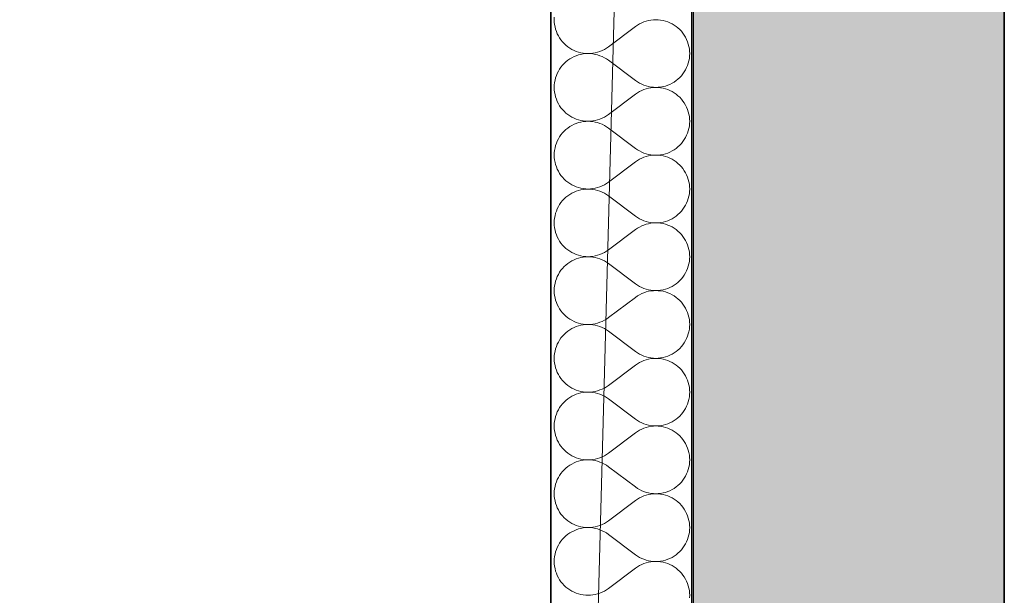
# Model space of a CAD drawing. Header units: millimetres. Extents: x 82175 to 237000, y 24756 to 471700.
# Tile 143 of 256: x 92022 to 93130, y 374521 to 375169. Entities that reach past the tile are written whole.
import ezdxf

# ---------------------------------------------------------------- set-up
doc = ezdxf.new("R2010")
doc.units = ezdxf.units.MM
for name, color, linetype in [('- A - ocieplenie', 8, 'Continuous'), ('Konstrukcja - Stropy', 8, 'Continuous'), ('Konstrukcja - Ściany zewnętrzne', 8, 'Continuous')]:
    doc.layers.add(name, color=color, linetype=linetype)

# ---------------------------------------------------------------- blocks, each defined once
blk = doc.blocks.new('*X28')
at = {"layer": '- A - ocieplenie', "linetype": 'Continuous', "lineweight": 13, "ltscale": 100}
for p, q in [((19781.4, 384702.8), (19781.3, 384700.1)), ((19781.3, 384700.1), (19781.4, 384697.4)), ((19887.4, 384699.2), (19884.8, 384698.5)), ((19890.1, 384699.7), (19887.4, 384699.2)), ((19892.8, 384700), (19890.1, 384699.7)), ((19895.5, 384700.1), (19892.8, 384700)), ((19898.3, 384700), (19895.5, 384700.1)), ((19901, 384699.7), (19898.3, 384700)), ((19903.7, 384699.2), (19901, 384699.7)), ((19906.3, 384698.6), (19903.7, 384699.2)), ((19781.4, 384697.4), (19781.7, 384694.7)), ((19781.7, 384694.7), (19782.2, 384692)), ((19782.2, 384692), (19782.8, 384689.4)), ((19782.8, 384689.4), (19783.7, 384686.8)), ((19872.7, 384692.5), (19842.2, 384669.6)), ((19875, 384694), (19872.7, 384692.5)), ((19877.3, 384695.4), (19875, 384694)), ((19879.7, 384696.6), (19877.3, 384695.4)), ((19882.2, 384697.7), (19879.7, 384696.6)), ((19884.8, 384698.5), (19882.2, 384697.7)), ((19908.9, 384697.7), (19906.3, 384698.6)), ((19911.4, 384696.7), (19908.9, 384697.7)), ((19913.8, 384695.4), (19911.4, 384696.7)), ((19916.2, 384694.1), (19913.8, 384695.4)), ((19918.4, 384692.5), (19916.2, 384694.1)), ((19920.5, 384690.8), (19918.4, 384692.5)), ((19922.5, 384688.9), (19920.5, 384690.8)), ((19924.4, 384687), (19922.5, 384688.9)), ((19783.7, 384686.8), (19784.7, 384684.3)), ((19784.7, 384684.3), (19786, 384681.8)), ((19786, 384681.8), (19787.3, 384679.5)), ((19787.3, 384679.5), (19788.9, 384677.3)), ((19788.9, 384677.3), (19790.6, 384675.1)), ((19926.1, 384684.8), (19924.4, 384687)), ((19927.6, 384682.6), (19926.1, 384684.8)), ((19929, 384680.3), (19927.6, 384682.6)), ((19930.2, 384677.8), (19929, 384680.3)), ((19931.3, 384675.3), (19930.2, 384677.8)), ((19790.6, 384675.1), (19792.5, 384673.2)), ((19792.5, 384673.2), (19794.4, 384671.3)), ((19794.4, 384671.3), (19796.6, 384669.6)), ((19796.6, 384669.6), (19798.8, 384668)), ((19798.8, 384668), (19801.1, 384666.7)), ((19801.1, 384666.7), (19803.6, 384665.4)), ((19835.2, 384665.5), (19837.7, 384666.7)), ((19837.7, 384666.7), (19840, 384668.1)), ((19840, 384668.1), (19842.2, 384669.6)), ((19932.1, 384672.7), (19931.3, 384675.3)), ((19932.8, 384670.1), (19932.1, 384672.7)), ((19933.3, 384667.4), (19932.8, 384670.1)), ((19933.6, 384664.7), (19933.3, 384667.4)), ((19798.8, 384656), (19796.6, 384654.4)), ((19801.1, 384657.3), (19798.8, 384656)), ((19803.6, 384658.6), (19801.1, 384657.3)), ((19803.6, 384665.4), (19806.1, 384664.4)), ((19806.1, 384659.6), (19803.6, 384658.6)), ((19806.1, 384664.4), (19808.7, 384663.5)), ((19808.7, 384660.5), (19806.1, 384659.6)), ((19808.7, 384663.5), (19811.3, 384662.9)), ((19811.3, 384661.1), (19808.7, 384660.5)), ((19811.3, 384662.9), (19814, 384662.4)), ((19814, 384661.6), (19811.3, 384661.1)), ((19814, 384662.4), (19816.7, 384662.1)), ((19816.7, 384661.9), (19814, 384661.6)), ((19816.7, 384662.1), (19819.4, 384662)), ((19819.4, 384662), (19816.7, 384661.9)), ((19819.4, 384662), (19822.1, 384662.1)), ((19822.1, 384661.9), (19819.4, 384662)), ((19822.1, 384662.1), (19824.8, 384662.4)), ((19824.8, 384661.6), (19822.1, 384661.9)), ((19824.8, 384662.4), (19827.5, 384662.9)), ((19827.5, 384661.1), (19824.8, 384661.6)), ((19827.5, 384662.9), (19830.1, 384663.6)), ((19830.1, 384660.4), (19827.5, 384661.1)), ((19830.1, 384663.6), (19832.7, 384664.4)), ((19832.7, 384659.6), (19830.1, 384660.4)), ((19832.7, 384664.4), (19835.2, 384665.5)), ((19835.2, 384658.5), (19832.7, 384659.6)), ((19837.7, 384657.3), (19835.2, 384658.5)), ((19840, 384655.9), (19837.7, 384657.3)), ((19842.2, 384654.4), (19840, 384655.9)), ((19932.8, 384653.9), (19933.3, 384656.6)), ((19933.3, 384656.6), (19933.6, 384659.3)), ((19933.7, 384662), (19933.6, 384664.7)), ((19933.6, 384659.3), (19933.7, 384662)), ((19787.3, 384644.5), (19786, 384642.2)), ((19788.9, 384646.7), (19787.3, 384644.5)), ((19790.6, 384648.9), (19788.9, 384646.7)), ((19792.5, 384650.9), (19790.6, 384648.9)), ((19794.4, 384652.7), (19792.5, 384650.9)), ((19796.6, 384654.4), (19794.4, 384652.7)), ((19872.7, 384631.5), (19842.2, 384654.4)), ((19927.6, 384641.4), (19929, 384643.7)), ((19929, 384643.7), (19930.2, 384646.2)), ((19930.2, 384646.2), (19931.3, 384648.7)), ((19931.3, 384648.7), (19932.1, 384651.3)), ((19932.1, 384651.3), (19932.8, 384653.9)), ((19782.8, 384634.6), (19782.2, 384632)), ((19783.7, 384637.2), (19782.8, 384634.6)), ((19784.7, 384639.7), (19783.7, 384637.2)), ((19786, 384642.2), (19784.7, 384639.7)), ((19918.4, 384631.5), (19920.5, 384633.2)), ((19920.5, 384633.2), (19922.5, 384635.1)), ((19922.5, 384635.1), (19924.4, 384637)), ((19924.4, 384637), (19926.1, 384639.2)), ((19926.1, 384639.2), (19927.6, 384641.4)), ((19781.4, 384626.6), (19781.3, 384623.9)), ((19781.3, 384623.9), (19781.4, 384621.2)), ((19781.7, 384629.3), (19781.4, 384626.6)), ((19782.2, 384632), (19781.7, 384629.3)), ((19872.7, 384631.5), (19875, 384630)), ((19875, 384630), (19877.3, 384628.6)), ((19877.3, 384628.6), (19879.7, 384627.4)), ((19879.7, 384627.4), (19882.2, 384626.3)), ((19882.2, 384621.5), (19879.7, 384620.5)), ((19882.2, 384626.3), (19884.8, 384625.5)), ((19884.8, 384622.4), (19882.2, 384621.5)), ((19884.8, 384625.5), (19887.4, 384624.8)), ((19887.4, 384623), (19884.8, 384622.4)), ((19887.4, 384624.8), (19890.1, 384624.3)), ((19890.1, 384623.5), (19887.4, 384623)), ((19890.1, 384624.3), (19892.8, 384624)), ((19892.8, 384623.8), (19890.1, 384623.5)), ((19892.8, 384624), (19895.5, 384623.9)), ((19895.5, 384623.9), (19892.8, 384623.8)), ((19895.5, 384623.9), (19898.3, 384624)), ((19898.3, 384623.8), (19895.5, 384623.9)), ((19898.3, 384624), (19901, 384624.3)), ((19901, 384623.5), (19898.3, 384623.8)), ((19901, 384624.3), (19903.7, 384624.8)), ((19903.7, 384623), (19901, 384623.5)), ((19903.7, 384624.8), (19906.3, 384625.4)), ((19906.3, 384622.4), (19903.7, 384623)), ((19906.3, 384625.4), (19908.9, 384626.3)), ((19908.9, 384621.5), (19906.3, 384622.4)), ((19908.9, 384626.3), (19911.4, 384627.3)), ((19911.4, 384620.5), (19908.9, 384621.5)), ((19911.4, 384627.3), (19913.8, 384628.6)), ((19913.8, 384628.6), (19916.2, 384629.9)), ((19916.2, 384629.9), (19918.4, 384631.5)), ((19781.4, 384621.2), (19781.7, 384618.5)), ((19781.7, 384618.5), (19782.2, 384615.8)), ((19782.2, 384615.8), (19782.8, 384613.2)), ((19782.8, 384613.2), (19783.7, 384610.6)), ((19783.7, 384610.6), (19784.7, 384608.1)), ((19872.7, 384616.3), (19842.2, 384593.4)), ((19875, 384617.8), (19872.7, 384616.3)), ((19877.3, 384619.2), (19875, 384617.8)), ((19879.7, 384620.5), (19877.3, 384619.2)), ((19913.8, 384619.3), (19911.4, 384620.5)), ((19916.2, 384617.9), (19913.8, 384619.3)), ((19918.4, 384616.3), (19916.2, 384617.9)), ((19920.5, 384614.6), (19918.4, 384616.3)), ((19922.5, 384612.8), (19920.5, 384614.6)), ((19924.4, 384610.8), (19922.5, 384612.8)), ((19926.1, 384608.6), (19924.4, 384610.8)), ((19784.7, 384608.1), (19786, 384605.6)), ((19786, 384605.6), (19787.3, 384603.3)), ((19787.3, 384603.3), (19788.9, 384601.1)), ((19788.9, 384601.1), (19790.6, 384599)), ((19927.6, 384606.4), (19926.1, 384608.6)), ((19929, 384604.1), (19927.6, 384606.4)), ((19930.2, 384601.6), (19929, 384604.1)), ((19931.3, 384599.1), (19930.2, 384601.6)), ((19932.1, 384596.5), (19931.3, 384599.1)), ((19790.6, 384599), (19792.5, 384597)), ((19792.5, 384597), (19794.4, 384595.1)), ((19794.4, 384595.1), (19796.6, 384593.4)), ((19796.6, 384593.4), (19798.8, 384591.8)), ((19798.8, 384591.8), (19801.1, 384590.5)), ((19801.1, 384590.5), (19803.6, 384589.2)), ((19803.6, 384589.2), (19806.1, 384588.2)), ((19806.1, 384588.2), (19808.7, 384587.3)), ((19830.1, 384587.4), (19832.7, 384588.2)), ((19832.7, 384588.2), (19835.2, 384589.3)), ((19835.2, 384589.3), (19837.7, 384590.5)), ((19837.7, 384590.5), (19840, 384591.9)), ((19840, 384591.9), (19842.2, 384593.4)), ((19932.8, 384593.9), (19932.1, 384596.5)), ((19933.3, 384591.2), (19932.8, 384593.9)), ((19933.6, 384588.5), (19933.3, 384591.2)), ((19933.7, 384585.8), (19933.6, 384588.5)), ((19796.6, 384578.2), (19794.4, 384576.5)), ((19798.8, 384579.8), (19796.6, 384578.2)), ((19801.1, 384581.2), (19798.8, 384579.8)), ((19803.6, 384582.4), (19801.1, 384581.2)), ((19806.1, 384583.4), (19803.6, 384582.4)), ((19808.7, 384584.3), (19806.1, 384583.4)), ((19808.7, 384587.3), (19811.3, 384586.7)), ((19811.3, 384584.9), (19808.7, 384584.3)), ((19811.3, 384586.7), (19814, 384586.2)), ((19814, 384585.4), (19811.3, 384584.9)), ((19814, 384586.2), (19816.7, 384585.9)), ((19816.7, 384585.7), (19814, 384585.4)), ((19816.7, 384585.9), (19819.4, 384585.8)), ((19819.4, 384585.8), (19816.7, 384585.7)), ((19819.4, 384585.8), (19822.1, 384585.9)), ((19822.1, 384585.7), (19819.4, 384585.8)), ((19822.1, 384585.9), (19824.8, 384586.2)), ((19824.8, 384585.4), (19822.1, 384585.7)), ((19824.8, 384586.2), (19827.5, 384586.7)), ((19827.5, 384584.9), (19824.8, 384585.4)), ((19827.5, 384586.7), (19830.1, 384587.4)), ((19830.1, 384584.3), (19827.5, 384584.9)), ((19832.7, 384583.4), (19830.1, 384584.3)), ((19835.2, 384582.4), (19832.7, 384583.4)), ((19837.7, 384581.1), (19835.2, 384582.4)), ((19840, 384579.7), (19837.7, 384581.1)), ((19842.2, 384578.2), (19840, 384579.7)), ((19872.7, 384555.3), (19842.2, 384578.2)), ((19932.1, 384575.1), (19932.8, 384577.7)), ((19932.8, 384577.7), (19933.3, 384580.4)), ((19933.3, 384580.4), (19933.6, 384583.1)), ((19933.6, 384583.1), (19933.7, 384585.8)), ((19786, 384566), (19784.7, 384563.5)), ((19787.3, 384568.3), (19786, 384566)), ((19788.9, 384570.6), (19787.3, 384568.3)), ((19790.6, 384572.7), (19788.9, 384570.6)), ((19792.5, 384574.7), (19790.6, 384572.7)), ((19794.4, 384576.5), (19792.5, 384574.7)), ((19927.6, 384565.2), (19929, 384567.5)), ((19929, 384567.5), (19930.2, 384570)), ((19930.2, 384570), (19931.3, 384572.5)), ((19931.3, 384572.5), (19932.1, 384575.1)), ((19782.2, 384555.8), (19781.7, 384553.1)), ((19782.8, 384558.5), (19782.2, 384555.8)), ((19783.7, 384561), (19782.8, 384558.5)), ((19784.7, 384563.5), (19783.7, 384561)), ((19872.7, 384555.3), (19875, 384553.8)), ((19916.2, 384553.8), (19918.4, 384555.3)), ((19918.4, 384555.3), (19920.5, 384557)), ((19920.5, 384557), (19922.5, 384558.9)), ((19922.5, 384558.9), (19924.4, 384560.9)), ((19924.4, 384560.9), (19926.1, 384563)), ((19926.1, 384563), (19927.6, 384565.2)), ((19781.4, 384550.4), (19781.3, 384547.7)), ((19781.3, 384547.7), (19781.4, 384545)), ((19781.7, 384553.1), (19781.4, 384550.4)), ((19781.4, 384545), (19781.7, 384542.3)), ((19875, 384553.8), (19877.3, 384552.4)), ((19877.3, 384552.4), (19879.7, 384551.2)), ((19879.7, 384544.3), (19877.3, 384543)), ((19879.7, 384551.2), (19882.2, 384550.1)), ((19882.2, 384545.3), (19879.7, 384544.3)), ((19882.2, 384550.1), (19884.8, 384549.3)), ((19884.8, 384546.2), (19882.2, 384545.3)), ((19884.8, 384549.3), (19887.4, 384548.6)), ((19887.4, 384546.8), (19884.8, 384546.2)), ((19887.4, 384548.6), (19890.1, 384548.1)), ((19890.1, 384547.3), (19887.4, 384546.8)), ((19890.1, 384548.1), (19892.8, 384547.8)), ((19892.8, 384547.6), (19890.1, 384547.3)), ((19892.8, 384547.8), (19895.5, 384547.7)), ((19895.5, 384547.7), (19892.8, 384547.6)), ((19895.5, 384547.7), (19898.3, 384547.8)), ((19898.3, 384547.6), (19895.5, 384547.7)), ((19898.3, 384547.8), (19901, 384548.1)), ((19901, 384547.3), (19898.3, 384547.6)), ((19901, 384548.1), (19903.7, 384548.6)), ((19903.7, 384546.8), (19901, 384547.3)), ((19903.7, 384548.6), (19906.3, 384549.3)), ((19906.3, 384546.2), (19903.7, 384546.8)), ((19906.3, 384549.3), (19908.9, 384550.1)), ((19908.9, 384545.3), (19906.3, 384546.2)), ((19908.9, 384550.1), (19911.4, 384551.2)), ((19911.4, 384544.3), (19908.9, 384545.3)), ((19911.4, 384551.2), (19913.8, 384552.4)), ((19913.8, 384543.1), (19911.4, 384544.3)), ((19913.8, 384552.4), (19916.2, 384553.8)), ((19781.7, 384542.3), (19782.2, 384539.6)), ((19782.2, 384539.6), (19782.8, 384537)), ((19782.8, 384537), (19783.7, 384534.4)), ((19783.7, 384534.4), (19784.7, 384531.9)), ((19872.7, 384540.1), (19842.2, 384517.2)), ((19875, 384541.6), (19872.7, 384540.1)), ((19877.3, 384543), (19875, 384541.6)), ((19916.2, 384541.7), (19913.8, 384543.1)), ((19918.4, 384540.1), (19916.2, 384541.7)), ((19920.5, 384538.4), (19918.4, 384540.1)), ((19922.5, 384536.6), (19920.5, 384538.4)), ((19924.4, 384534.6), (19922.5, 384536.6)), ((19926.1, 384532.5), (19924.4, 384534.6)), ((19784.7, 384531.9), (19786, 384529.5)), ((19786, 384529.5), (19787.3, 384527.1)), ((19787.3, 384527.1), (19788.9, 384524.9)), ((19788.9, 384524.9), (19790.6, 384522.8)), ((19790.6, 384522.8), (19792.5, 384520.8)), ((19927.6, 384530.2), (19926.1, 384532.5)), ((19929, 384527.9), (19927.6, 384530.2)), ((19930.2, 384525.5), (19929, 384527.9)), ((19931.3, 384522.9), (19930.2, 384525.5)), ((19932.1, 384520.4), (19931.3, 384522.9)), ((19792.5, 384520.8), (19794.4, 384518.9)), ((19794.4, 384518.9), (19796.6, 384517.2)), ((19796.6, 384517.2), (19798.8, 384515.7)), ((19798.8, 384515.7), (19801.1, 384514.3)), ((19801.1, 384514.3), (19803.6, 384513.1)), ((19803.6, 384513.1), (19806.1, 384512)), ((19806.1, 384512), (19808.7, 384511.2)), ((19808.7, 384511.2), (19811.3, 384510.5)), ((19827.5, 384510.5), (19830.1, 384511.2)), ((19830.1, 384511.2), (19832.7, 384512)), ((19832.7, 384512), (19835.2, 384513.1)), ((19835.2, 384513.1), (19837.7, 384514.3)), ((19837.7, 384514.3), (19840, 384515.7)), ((19840, 384515.7), (19842.2, 384517.2)), ((19932.8, 384517.7), (19932.1, 384520.4)), ((19933.3, 384515), (19932.8, 384517.7)), ((19933.6, 384512.3), (19933.3, 384515)), ((19933.7, 384509.6), (19933.6, 384512.3)), ((19794.4, 384500.3), (19792.5, 384498.5)), ((19796.6, 384502), (19794.4, 384500.3)), ((19798.8, 384503.6), (19796.6, 384502)), ((19801.1, 384505), (19798.8, 384503.6)), ((19803.6, 384506.2), (19801.1, 384505)), ((19806.1, 384507.2), (19803.6, 384506.2)), ((19808.7, 384508.1), (19806.1, 384507.2)), ((19811.3, 384508.8), (19808.7, 384508.1)), ((19811.3, 384510.5), (19814, 384510)), ((19814, 384509.2), (19811.3, 384508.8)), ((19814, 384510), (19816.7, 384509.7)), ((19816.7, 384509.5), (19814, 384509.2)), ((19816.7, 384509.7), (19819.4, 384509.6)), ((19819.4, 384509.6), (19816.7, 384509.5)), ((19819.4, 384509.6), (19822.1, 384509.7)), ((19822.1, 384509.5), (19819.4, 384509.6)), ((19822.1, 384509.7), (19824.8, 384510)), ((19824.8, 384509.2), (19822.1, 384509.5)), ((19824.8, 384510), (19827.5, 384510.5)), ((19827.5, 384508.7), (19824.8, 384509.2)), ((19830.1, 384508.1), (19827.5, 384508.7)), ((19832.7, 384507.2), (19830.1, 384508.1)), ((19835.2, 384506.2), (19832.7, 384507.2)), ((19837.7, 384504.9), (19835.2, 384506.2)), ((19840, 384503.6), (19837.7, 384504.9)), ((19842.2, 384502), (19840, 384503.6)), ((19872.7, 384479.1), (19842.2, 384502)), ((19932.1, 384498.9), (19932.8, 384501.5)), ((19932.8, 384501.5), (19933.3, 384504.2)), ((19933.3, 384504.2), (19933.6, 384506.9)), ((19933.6, 384506.9), (19933.7, 384509.6)), ((19786, 384489.8), (19784.7, 384487.4)), ((19787.3, 384492.1), (19786, 384489.8)), ((19788.9, 384494.4), (19787.3, 384492.1)), ((19790.6, 384496.5), (19788.9, 384494.4)), ((19792.5, 384498.5), (19790.6, 384496.5)), ((19926.1, 384486.8), (19927.6, 384489)), ((19927.6, 384489), (19929, 384491.4)), ((19929, 384491.4), (19930.2, 384493.8)), ((19930.2, 384493.8), (19931.3, 384496.3)), ((19931.3, 384496.3), (19932.1, 384498.9)), ((19782.2, 384479.6), (19781.7, 384476.9)), ((19782.8, 384482.3), (19782.2, 384479.6)), ((19783.7, 384484.8), (19782.8, 384482.3)), ((19784.7, 384487.4), (19783.7, 384484.8)), ((19872.7, 384479.1), (19875, 384477.6)), ((19875, 384477.6), (19877.3, 384476.2)), ((19913.8, 384476.2), (19916.2, 384477.6)), ((19916.2, 384477.6), (19918.4, 384479.1)), ((19918.4, 384479.1), (19920.5, 384480.8)), ((19920.5, 384480.8), (19922.5, 384482.7)), ((19922.5, 384482.7), (19924.4, 384484.7)), ((19924.4, 384484.7), (19926.1, 384486.8)), ((19781.4, 384474.2), (19781.3, 384471.5)), ((19781.3, 384471.5), (19781.4, 384468.8)), ((19781.7, 384476.9), (19781.4, 384474.2)), ((19781.4, 384468.8), (19781.7, 384466.1)), ((19877.3, 384466.8), (19875, 384465.5)), ((19877.3, 384476.2), (19879.7, 384475)), ((19879.7, 384468.1), (19877.3, 384466.8)), ((19879.7, 384475), (19882.2, 384473.9)), ((19882.2, 384469.1), (19879.7, 384468.1)), ((19882.2, 384473.9), (19884.8, 384473.1)), ((19884.8, 384470), (19882.2, 384469.1)), ((19884.8, 384473.1), (19887.4, 384472.4)), ((19887.4, 384470.6), (19884.8, 384470)), ((19887.4, 384472.4), (19890.1, 384471.9)), ((19890.1, 384471.1), (19887.4, 384470.6)), ((19890.1, 384471.9), (19892.8, 384471.6)), ((19892.8, 384471.4), (19890.1, 384471.1)), ((19892.8, 384471.6), (19895.5, 384471.5)), ((19895.5, 384471.5), (19892.8, 384471.4)), ((19895.5, 384471.5), (19898.3, 384471.6)), ((19898.3, 384471.4), (19895.5, 384471.5)), ((19898.3, 384471.6), (19901, 384471.9)), ((19901, 384471.1), (19898.3, 384471.4)), ((19901, 384471.9), (19903.7, 384472.4)), ((19903.7, 384470.7), (19901, 384471.1)), ((19903.7, 384472.4), (19906.3, 384473.1)), ((19906.3, 384470), (19903.7, 384470.7)), ((19906.3, 384473.1), (19908.9, 384473.9)), ((19908.9, 384469.1), (19906.3, 384470)), ((19908.9, 384473.9), (19911.4, 384475)), ((19911.4, 384468.1), (19908.9, 384469.1)), ((19911.4, 384475), (19913.8, 384476.2)), ((19913.8, 384466.9), (19911.4, 384468.1)), ((19916.2, 384465.5), (19913.8, 384466.9)), ((19781.7, 384466.1), (19782.2, 384463.4)), ((19782.2, 384463.4), (19782.8, 384460.8)), ((19782.8, 384460.8), (19783.7, 384458.2)), ((19783.7, 384458.2), (19784.7, 384455.7)), ((19784.7, 384455.7), (19786, 384453.3)), ((19872.7, 384463.9), (19842.2, 384441)), ((19875, 384465.5), (19872.7, 384463.9)), ((19918.4, 384463.9), (19916.2, 384465.5)), ((19920.5, 384462.2), (19918.4, 384463.9)), ((19922.5, 384460.4), (19920.5, 384462.2)), ((19924.4, 384458.4), (19922.5, 384460.4)), ((19926.1, 384456.3), (19924.4, 384458.4)), ((19927.6, 384454), (19926.1, 384456.3)), ((19786, 384453.3), (19787.3, 384450.9)), ((19787.3, 384450.9), (19788.9, 384448.7)), ((19788.9, 384448.7), (19790.6, 384446.6)), ((19790.6, 384446.6), (19792.5, 384444.6)), ((19792.5, 384444.6), (19794.4, 384442.7)), ((19929, 384451.7), (19927.6, 384454)), ((19930.2, 384449.3), (19929, 384451.7)), ((19931.3, 384446.7), (19930.2, 384449.3)), ((19932.1, 384444.2), (19931.3, 384446.7)), ((19932.8, 384441.5), (19932.1, 384444.2)), ((19794.4, 384442.7), (19796.6, 384441)), ((19796.6, 384441), (19798.8, 384439.5)), ((19798.8, 384439.5), (19801.1, 384438.1)), ((19801.1, 384438.1), (19803.6, 384436.9)), ((19803.6, 384436.9), (19806.1, 384435.8)), ((19806.1, 384435.8), (19808.7, 384435)), ((19808.7, 384435), (19811.3, 384434.3)), ((19811.3, 384434.3), (19814, 384433.8)), ((19814, 384433), (19811.3, 384432.6)), ((19814, 384433.8), (19816.7, 384433.5)), ((19816.7, 384433.3), (19814, 384433)), ((19816.7, 384433.5), (19819.4, 384433.4)), ((19819.4, 384433.4), (19816.7, 384433.3)), ((19819.4, 384433.4), (19822.1, 384433.5)), ((19822.1, 384433.3), (19819.4, 384433.4)), ((19822.1, 384433.5), (19824.8, 384433.8)), ((19824.8, 384433), (19822.1, 384433.3)), ((19824.8, 384433.8), (19827.5, 384434.3)), ((19827.5, 384432.6), (19824.8, 384433)), ((19827.5, 384434.3), (19830.1, 384435)), ((19830.1, 384435), (19832.7, 384435.8)), ((19832.7, 384435.8), (19835.2, 384436.9)), ((19835.2, 384436.9), (19837.7, 384438.1)), ((19837.7, 384438.1), (19840, 384439.5)), ((19840, 384439.5), (19842.2, 384441)), ((19933.3, 384438.9), (19932.8, 384441.5)), ((19933.6, 384436.1), (19933.3, 384438.9)), ((19933.7, 384433.4), (19933.6, 384436.1)), ((19933.6, 384430.7), (19933.7, 384433.4)), ((19792.5, 384422.3), (19790.6, 384420.3)), ((19794.4, 384424.1), (19792.5, 384422.3)), ((19796.6, 384425.8), (19794.4, 384424.1)), ((19798.8, 384427.4), (19796.6, 384425.8)), ((19801.1, 384428.8), (19798.8, 384427.4)), ((19803.6, 384430), (19801.1, 384428.8)), ((19806.1, 384431), (19803.6, 384430)), ((19808.7, 384431.9), (19806.1, 384431)), ((19811.3, 384432.6), (19808.7, 384431.9)), ((19830.1, 384431.9), (19827.5, 384432.6)), ((19832.7, 384431), (19830.1, 384431.9)), ((19835.2, 384430), (19832.7, 384431)), ((19837.7, 384428.8), (19835.2, 384430)), ((19840, 384427.4), (19837.7, 384428.8)), ((19842.2, 384425.8), (19840, 384427.4)), ((19872.7, 384403), (19842.2, 384425.8)), ((19931.3, 384420.1), (19932.1, 384422.7)), ((19932.1, 384422.7), (19932.8, 384425.3)), ((19932.8, 384425.3), (19933.3, 384428)), ((19933.3, 384428), (19933.6, 384430.7)), ((19784.7, 384411.2), (19783.7, 384408.7)), ((19786, 384413.6), (19784.7, 384411.2)), ((19787.3, 384415.9), (19786, 384413.6)), ((19788.9, 384418.2), (19787.3, 384415.9)), ((19790.6, 384420.3), (19788.9, 384418.2)), ((19926.1, 384410.6), (19927.6, 384412.8)), ((19927.6, 384412.8), (19929, 384415.2)), ((19929, 384415.2), (19930.2, 384417.6)), ((19930.2, 384417.6), (19931.3, 384420.1)), ((19781.7, 384400.8), (19781.4, 384398.1)), ((19782.2, 384403.4), (19781.7, 384400.8)), ((19782.8, 384406.1), (19782.2, 384403.4)), ((19783.7, 384408.7), (19782.8, 384406.1)), ((19872.7, 384403), (19875, 384401.4)), ((19875, 384401.4), (19877.3, 384400)), ((19877.3, 384400), (19879.7, 384398.8)), ((19911.4, 384398.8), (19913.8, 384400)), ((19913.8, 384400), (19916.2, 384401.4)), ((19916.2, 384401.4), (19918.4, 384402.9)), ((19918.4, 384402.9), (19920.5, 384404.6)), ((19920.5, 384404.6), (19922.5, 384406.5)), ((19922.5, 384406.5), (19924.4, 384408.5)), ((19924.4, 384408.5), (19926.1, 384410.6)), ((19781.4, 384398.1), (19781.3, 384395.3)), ((19781.3, 384395.3), (19781.4, 384392.6)), ((19781.4, 384392.6), (19781.7, 384389.9)), ((19781.7, 384389.9), (19782.2, 384387.2)), ((19875, 384389.3), (19872.7, 384387.7)), ((19877.3, 384390.7), (19875, 384389.3)), ((19879.7, 384391.9), (19877.3, 384390.7)), ((19879.7, 384398.8), (19882.2, 384397.7)), ((19882.2, 384392.9), (19879.7, 384391.9)), ((19882.2, 384397.7), (19884.8, 384396.9)), ((19884.8, 384393.8), (19882.2, 384392.9)), ((19884.8, 384396.9), (19887.4, 384396.2)), ((19887.4, 384394.5), (19884.8, 384393.8)), ((19887.4, 384396.2), (19890.1, 384395.7)), ((19890.1, 384394.9), (19887.4, 384394.5)), ((19890.1, 384395.7), (19892.8, 384395.4)), ((19892.8, 384395.2), (19890.1, 384394.9)), ((19892.8, 384395.4), (19895.5, 384395.3)), ((19895.5, 384395.3), (19892.8, 384395.2)), ((19895.5, 384395.3), (19898.3, 384395.4)), ((19898.3, 384395.2), (19895.5, 384395.3)), ((19898.3, 384395.4), (19901, 384395.7)), ((19901, 384394.9), (19898.3, 384395.2)), ((19901, 384395.7), (19903.7, 384396.2)), ((19903.7, 384394.5), (19901, 384394.9)), ((19903.7, 384396.2), (19906.3, 384396.9)), ((19906.3, 384393.8), (19903.7, 384394.5)), ((19906.3, 384396.9), (19908.9, 384397.7)), ((19908.9, 384392.9), (19906.3, 384393.8)), ((19908.9, 384397.7), (19911.4, 384398.8)), ((19911.4, 384391.9), (19908.9, 384392.9)), ((19913.8, 384390.7), (19911.4, 384391.9)), ((19916.2, 384389.3), (19913.8, 384390.7)), ((19918.4, 384387.7), (19916.2, 384389.3)), ((19782.2, 384387.2), (19782.8, 384384.6)), ((19782.8, 384384.6), (19783.7, 384382)), ((19783.7, 384382), (19784.7, 384379.5)), ((19784.7, 384379.5), (19786, 384377.1)), ((19872.7, 384387.7), (19842.2, 384364.9)), ((19920.5, 384386), (19918.4, 384387.7)), ((19922.5, 384384.2), (19920.5, 384386)), ((19924.4, 384382.2), (19922.5, 384384.2)), ((19926.1, 384380.1), (19924.4, 384382.2)), ((19927.6, 384377.8), (19926.1, 384380.1)), ((19929, 384375.5), (19927.6, 384377.8)), ((19786, 384377.1), (19787.3, 384374.7)), ((19787.3, 384374.7), (19788.9, 384372.5)), ((19788.9, 384372.5), (19790.6, 384370.4)), ((19790.6, 384370.4), (19792.5, 384368.4)), ((19792.5, 384368.4), (19794.4, 384366.5)), ((19930.2, 384373.1), (19929, 384375.5)), ((19931.3, 384370.6), (19930.2, 384373.1)), ((19932.1, 384368), (19931.3, 384370.6)), ((19932.8, 384365.3), (19932.1, 384368)), ((19794.4, 384366.5), (19796.6, 384364.8)), ((19796.6, 384364.8), (19798.8, 384363.3)), ((19798.8, 384363.3), (19801.1, 384361.9)), ((19801.1, 384361.9), (19803.6, 384360.7)), ((19803.6, 384360.7), (19806.1, 384359.6)), ((19806.1, 384359.6), (19808.7, 384358.8)), ((19808.7, 384355.7), (19806.1, 384354.8)), ((19808.7, 384358.8), (19811.3, 384358.1)), ((19811.3, 384356.4), (19808.7, 384355.7)), ((19811.3, 384358.1), (19814, 384357.6)), ((19814, 384356.9), (19811.3, 384356.4)), ((19814, 384357.6), (19816.7, 384357.3)), ((19816.7, 384357.1), (19814, 384356.9)), ((19816.7, 384357.3), (19819.4, 384357.2)), ((19819.4, 384357.2), (19816.7, 384357.1)), ((19819.4, 384357.2), (19822.1, 384357.3)), ((19822.1, 384357.1), (19819.4, 384357.2)), ((19822.1, 384357.3), (19824.8, 384357.6)), ((19824.8, 384356.8), (19822.1, 384357.1)), ((19824.8, 384357.6), (19827.5, 384358.1)), ((19827.5, 384356.4), (19824.8, 384356.8)), ((19827.5, 384358.1), (19830.1, 384358.8)), ((19830.1, 384355.7), (19827.5, 384356.4)), ((19830.1, 384358.8), (19832.7, 384359.7)), ((19832.7, 384354.8), (19830.1, 384355.7)), ((19832.7, 384359.7), (19835.2, 384360.7)), ((19835.2, 384360.7), (19837.7, 384361.9)), ((19837.7, 384361.9), (19840, 384363.3)), ((19840, 384363.3), (19842.2, 384364.9)), ((19933.3, 384362.7), (19932.8, 384365.3)), ((19933.6, 384360), (19933.3, 384362.7)), ((19933.7, 384357.2), (19933.6, 384360)), ((19933.6, 384354.5), (19933.7, 384357.2)), ((19792.5, 384346.1), (19790.6, 384344.1)), ((19794.4, 384347.9), (19792.5, 384346.1)), ((19796.6, 384349.6), (19794.4, 384347.9)), ((19798.8, 384351.2), (19796.6, 384349.6)), ((19801.1, 384352.6), (19798.8, 384351.2)), ((19803.6, 384353.8), (19801.1, 384352.6)), ((19806.1, 384354.8), (19803.6, 384353.8)), ((19835.2, 384353.8), (19832.7, 384354.8)), ((19837.7, 384352.6), (19835.2, 384353.8)), ((19840, 384351.2), (19837.7, 384352.6)), ((19842.2, 384349.6), (19840, 384351.2)), ((19872.7, 384326.8), (19842.2, 384349.6)), ((19931.3, 384343.9), (19932.1, 384346.5)), ((19932.1, 384346.5), (19932.8, 384349.1)), ((19932.8, 384349.1), (19933.3, 384351.8)), ((19933.3, 384351.8), (19933.6, 384354.5)), ((19784.7, 384335), (19783.7, 384332.5)), ((19786, 384337.4), (19784.7, 384335)), ((19787.3, 384339.7), (19786, 384337.4)), ((19788.9, 384342), (19787.3, 384339.7)), ((19790.6, 384344.1), (19788.9, 384342)), ((19924.4, 384332.3), (19926.1, 384334.4)), ((19926.1, 384334.4), (19927.6, 384336.6)), ((19927.6, 384336.6), (19929, 384339)), ((19929, 384339), (19930.2, 384341.4)), ((19930.2, 384341.4), (19931.3, 384343.9)), ((19781.7, 384324.6), (19781.4, 384321.9)), ((19782.2, 384327.2), (19781.7, 384324.6)), ((19782.8, 384329.9), (19782.2, 384327.2)), ((19783.7, 384332.5), (19782.8, 384329.9)), ((19872.7, 384326.8), (19875, 384325.2)), ((19875, 384325.2), (19877.3, 384323.8)), ((19877.3, 384323.8), (19879.7, 384322.6)), ((19879.7, 384322.6), (19882.2, 384321.6)), ((19908.9, 384321.5), (19911.4, 384322.6)), ((19911.4, 384322.6), (19913.8, 384323.8)), ((19913.8, 384323.8), (19916.2, 384325.2)), ((19916.2, 384325.2), (19918.4, 384326.7)), ((19918.4, 384326.7), (19920.5, 384328.4)), ((19920.5, 384328.4), (19922.5, 384330.3)), ((19922.5, 384330.3), (19924.4, 384332.3)), ((19781.4, 384321.9), (19781.3, 384319.1)), ((19781.3, 384319.1), (19781.4, 384316.4)), ((19781.4, 384316.4), (19781.7, 384313.7)), ((19781.7, 384313.7), (19782.2, 384311)), ((19872.7, 384311.5), (19842.2, 384288.7)), ((19875, 384313.1), (19872.7, 384311.5)), ((19877.3, 384314.5), (19875, 384313.1)), ((19879.7, 384315.7), (19877.3, 384314.5)), ((19882.2, 384316.7), (19879.7, 384315.7)), ((19882.2, 384321.6), (19884.8, 384320.7)), ((19884.8, 384317.6), (19882.2, 384316.7)), ((19884.8, 384320.7), (19887.4, 384320)), ((19887.4, 384318.3), (19884.8, 384317.6)), ((19887.4, 384320), (19890.1, 384319.5)), ((19890.1, 384318.8), (19887.4, 384318.3)), ((19890.1, 384319.5), (19892.8, 384319.2)), ((19892.8, 384319), (19890.1, 384318.8)), ((19892.8, 384319.2), (19895.5, 384319.1)), ((19895.5, 384319.1), (19892.8, 384319)), ((19895.5, 384319.1), (19898.3, 384319.2)), ((19898.3, 384319), (19895.5, 384319.1)), ((19898.3, 384319.2), (19901, 384319.5)), ((19901, 384318.8), (19898.3, 384319)), ((19901, 384319.5), (19903.7, 384320)), ((19903.7, 384318.3), (19901, 384318.8)), ((19903.7, 384320), (19906.3, 384320.7)), ((19906.3, 384317.6), (19903.7, 384318.3)), ((19906.3, 384320.7), (19908.9, 384321.5)), ((19908.9, 384316.7), (19906.3, 384317.6)), ((19911.4, 384315.7), (19908.9, 384316.7)), ((19913.8, 384314.5), (19911.4, 384315.7)), ((19916.2, 384313.1), (19913.8, 384314.5)), ((19918.4, 384311.6), (19916.2, 384313.1)), ((19920.5, 384309.8), (19918.4, 384311.6)), ((19782.2, 384311), (19782.8, 384308.4)), ((19782.8, 384308.4), (19783.7, 384305.8)), ((19783.7, 384305.8), (19784.7, 384303.3)), ((19784.7, 384303.3), (19786, 384300.9)), ((19786, 384300.9), (19787.3, 384298.5)), ((19922.5, 384308), (19920.5, 384309.8)), ((19924.4, 384306), (19922.5, 384308)), ((19926.1, 384303.9), (19924.4, 384306)), ((19927.6, 384301.7), (19926.1, 384303.9)), ((19929, 384299.3), (19927.6, 384301.7)), ((19787.3, 384298.5), (19788.9, 384296.3)), ((19788.9, 384296.3), (19790.6, 384294.2)), ((19790.6, 384294.2), (19792.5, 384292.2)), ((19792.5, 384292.2), (19794.4, 384290.3)), ((19794.4, 384290.3), (19796.6, 384288.6)), ((19930.2, 384296.9), (19929, 384299.3)), ((19931.3, 384294.4), (19930.2, 384296.9)), ((19932.1, 384291.8), (19931.3, 384294.4)), ((19932.8, 384289.1), (19932.1, 384291.8)), ((19933.3, 384286.5), (19932.8, 384289.1)), ((19796.6, 384288.6), (19798.8, 384287.1)), ((19798.8, 384287.1), (19801.1, 384285.7)), ((19801.1, 384285.7), (19803.6, 384284.5)), ((19803.6, 384284.5), (19806.1, 384283.4)), ((19806.1, 384278.7), (19803.6, 384277.6)), ((19806.1, 384283.4), (19808.7, 384282.6)), ((19808.7, 384279.5), (19806.1, 384278.7)), ((19808.7, 384282.6), (19811.3, 384281.9)), ((19811.3, 384280.2), (19808.7, 384279.5)), ((19811.3, 384281.9), (19814, 384281.4)), ((19814, 384280.7), (19811.3, 384280.2)), ((19814, 384281.4), (19816.7, 384281.1)), ((19816.7, 384281), (19814, 384280.7)), ((19816.7, 384281.1), (19819.4, 384281)), ((19819.4, 384281), (19816.7, 384281)), ((19819.4, 384281), (19822.1, 384281.1)), ((19822.1, 384280.9), (19819.4, 384281)), ((19822.1, 384281.1), (19824.8, 384281.4)), ((19824.8, 384280.7), (19822.1, 384280.9)), ((19824.8, 384281.4), (19827.5, 384281.9)), ((19827.5, 384280.2), (19824.8, 384280.7)), ((19827.5, 384281.9), (19830.1, 384282.6)), ((19830.1, 384279.5), (19827.5, 384280.2)), ((19830.1, 384282.6), (19832.7, 384283.5)), ((19832.7, 384278.6), (19830.1, 384279.5)), ((19832.7, 384283.5), (19835.2, 384284.5)), ((19835.2, 384277.6), (19832.7, 384278.6)), ((19835.2, 384284.5), (19837.7, 384285.7)), ((19837.7, 384285.7), (19840, 384287.1)), ((19840, 384287.1), (19842.2, 384288.7)), ((19933.6, 384283.8), (19933.3, 384286.5)), ((19933.3, 384275.6), (19933.6, 384278.3)), ((19933.7, 384281), (19933.6, 384283.8)), ((19933.6, 384278.3), (19933.7, 384281)), ((19790.6, 384267.9), (19788.9, 384265.8)), ((19792.5, 384269.9), (19790.6, 384267.9)), ((19794.4, 384271.8), (19792.5, 384269.9)), ((19796.6, 384273.5), (19794.4, 384271.8)), ((19798.8, 384275), (19796.6, 384273.5)), ((19801.1, 384276.4), (19798.8, 384275)), ((19803.6, 384277.6), (19801.1, 384276.4)), ((19837.7, 384276.4), (19835.2, 384277.6)), ((19840, 384275), (19837.7, 384276.4)), ((19842.2, 384273.4), (19840, 384275)), ((19872.7, 384250.6), (19842.2, 384273.4)), ((19930.2, 384265.2), (19931.3, 384267.7)), ((19931.3, 384267.7), (19932.1, 384270.3)), ((19932.1, 384270.3), (19932.8, 384272.9)), ((19932.8, 384272.9), (19933.3, 384275.6)), ((19783.7, 384256.3), (19782.8, 384253.7)), ((19784.7, 384258.8), (19783.7, 384256.3)), ((19786, 384261.2), (19784.7, 384258.8)), ((19787.3, 384263.6), (19786, 384261.2)), ((19788.9, 384265.8), (19787.3, 384263.6)), ((19922.5, 384254.1), (19924.4, 384256.1)), ((19924.4, 384256.1), (19926.1, 384258.2)), ((19926.1, 384258.2), (19927.6, 384260.4)), ((19927.6, 384260.4), (19929, 384262.8)), ((19929, 384262.8), (19930.2, 384265.2)), ((19781.4, 384245.7), (19781.3, 384243)), ((19781.7, 384248.4), (19781.4, 384245.7)), ((19782.2, 384251.1), (19781.7, 384248.4)), ((19782.8, 384253.7), (19782.2, 384251.1)), ((19872.7, 384250.6), (19875, 384249)), ((19875, 384249), (19877.3, 384247.6)), ((19877.3, 384247.6), (19879.7, 384246.4)), ((19879.7, 384246.4), (19882.2, 384245.4)), ((19882.2, 384245.4), (19884.8, 384244.5)), ((19906.3, 384244.5), (19908.9, 384245.3)), ((19908.9, 384245.3), (19911.4, 384246.4)), ((19911.4, 384246.4), (19913.8, 384247.6)), ((19913.8, 384247.6), (19916.2, 384249)), ((19916.2, 384249), (19918.4, 384250.5)), ((19918.4, 384250.5), (19920.5, 384252.2)), ((19920.5, 384252.2), (19922.5, 384254.1)), ((19781.3, 384243), (19781.4, 384240.2)), ((19781.4, 384240.2), (19781.7, 384237.5)), ((19781.7, 384237.5), (19782.2, 384234.9)), ((19782.2, 384234.9), (19782.8, 384232.2)), ((19872.7, 384235.3), (19842.2, 384212.5)), ((19875, 384236.9), (19872.7, 384235.3)), ((19877.3, 384238.3), (19875, 384236.9)), ((19879.7, 384239.5), (19877.3, 384238.3)), ((19882.2, 384240.5), (19879.7, 384239.5)), ((19884.8, 384241.4), (19882.2, 384240.5)), ((19884.8, 384244.5), (19887.4, 384243.8)), ((19887.4, 384242.1), (19884.8, 384241.4)), ((19887.4, 384243.8), (19890.1, 384243.3)), ((19890.1, 384242.6), (19887.4, 384242.1)), ((19890.1, 384243.3), (19892.8, 384243.1)), ((19892.8, 384242.9), (19890.1, 384242.6)), ((19892.8, 384243.1), (19895.5, 384243)), ((19895.5, 384243), (19892.8, 384242.9)), ((19895.5, 384243), (19898.3, 384243)), ((19898.3, 384242.9), (19895.5, 384243)), ((19898.3, 384243), (19901, 384243.3)), ((19901, 384242.6), (19898.3, 384242.9)), ((19901, 384243.3), (19903.7, 384243.8)), ((19903.7, 384242.1), (19901, 384242.6)), ((19903.7, 384243.8), (19906.3, 384244.5)), ((19906.3, 384241.4), (19903.7, 384242.1)), ((19908.9, 384240.6), (19906.3, 384241.4)), ((19911.4, 384239.5), (19908.9, 384240.6)), ((19913.8, 384238.3), (19911.4, 384239.5)), ((19916.2, 384236.9), (19913.8, 384238.3)), ((19918.4, 384235.4), (19916.2, 384236.9)), ((19920.5, 384233.7), (19918.4, 384235.4)), ((19782.8, 384232.2), (19783.7, 384229.6)), ((19783.7, 384229.6), (19784.7, 384227.1)), ((19784.7, 384227.1), (19786, 384224.7)), ((19786, 384224.7), (19787.3, 384222.3)), ((19922.5, 384231.8), (19920.5, 384233.7)), ((19924.4, 384229.8), (19922.5, 384231.8)), ((19926.1, 384227.7), (19924.4, 384229.8)), ((19927.6, 384225.5), (19926.1, 384227.7)), ((19929, 384223.1), (19927.6, 384225.5)), ((19930.2, 384220.7), (19929, 384223.1)), ((19787.3, 384222.3), (19788.9, 384220.1)), ((19788.9, 384220.1), (19790.6, 384218)), ((19790.6, 384218), (19792.5, 384216)), ((19792.5, 384216), (19794.4, 384214.2)), ((19794.4, 384214.2), (19796.6, 384212.4)), ((19796.6, 384212.4), (19798.8, 384210.9)), ((19840, 384210.9), (19842.2, 384212.5)), ((19931.3, 384218.2), (19930.2, 384220.7)), ((19932.1, 384215.6), (19931.3, 384218.2)), ((19932.8, 384213), (19932.1, 384215.6)), ((19933.3, 384210.3), (19932.8, 384213)), ((19798.8, 384210.9), (19801.1, 384209.5)), ((19801.1, 384209.5), (19803.6, 384208.3)), ((19803.6, 384201.4), (19801.1, 384200.2)), ((19803.6, 384208.3), (19806.1, 384207.3)), ((19806.1, 384202.5), (19803.6, 384201.4)), ((19806.1, 384207.3), (19808.7, 384206.4)), ((19808.7, 384203.3), (19806.1, 384202.5)), ((19808.7, 384206.4), (19811.3, 384205.7)), ((19811.3, 384204), (19808.7, 384203.3)), ((19811.3, 384205.7), (19814, 384205.2)), ((19814, 384204.5), (19811.3, 384204)), ((19814, 384205.2), (19816.7, 384205)), ((19816.7, 384204.8), (19814, 384204.5)), ((19816.7, 384205), (19819.4, 384204.9)), ((19819.4, 384204.9), (19816.7, 384204.8)), ((19819.4, 384204.9), (19822.1, 384205)), ((19822.1, 384204.8), (19819.4, 384204.9)), ((19822.1, 384205), (19824.8, 384205.2)), ((19824.8, 384204.5), (19822.1, 384204.8)), ((19824.8, 384205.2), (19827.5, 384205.7)), ((19827.5, 384204), (19824.8, 384204.5)), ((19827.5, 384205.7), (19830.1, 384206.4)), ((19830.1, 384203.3), (19827.5, 384204)), ((19830.1, 384206.4), (19832.7, 384207.3)), ((19832.7, 384202.4), (19830.1, 384203.3)), ((19832.7, 384207.3), (19835.2, 384208.3)), ((19835.2, 384201.4), (19832.7, 384202.4)), ((19835.2, 384208.3), (19837.7, 384209.5)), ((19837.7, 384200.2), (19835.2, 384201.4)), ((19837.7, 384209.5), (19840, 384210.9)), ((19933.6, 384207.6), (19933.3, 384210.3)), ((19933.3, 384199.4), (19933.6, 384202.1)), ((19933.7, 384204.9), (19933.6, 384207.6)), ((19933.6, 384202.1), (19933.7, 384204.9)), ((19788.9, 384189.6), (19787.3, 384187.4)), ((19790.6, 384191.7), (19788.9, 384189.6)), ((19792.5, 384193.7), (19790.6, 384191.7)), ((19794.4, 384195.6), (19792.5, 384193.7)), ((19796.6, 384197.3), (19794.4, 384195.6)), ((19798.8, 384198.8), (19796.6, 384197.3)), ((19801.1, 384200.2), (19798.8, 384198.8)), ((19840, 384198.8), (19837.7, 384200.2)), ((19842.2, 384197.2), (19840, 384198.8)), ((19872.7, 384174.4), (19842.2, 384197.2)), ((19930.2, 384189), (19931.3, 384191.5)), ((19931.3, 384191.5), (19932.1, 384194.1)), ((19932.1, 384194.1), (19932.8, 384196.8)), ((19932.8, 384196.8), (19933.3, 384199.4)), ((19783.7, 384180.1), (19782.8, 384177.5)), ((19784.7, 384182.6), (19783.7, 384180.1)), ((19786, 384185), (19784.7, 384182.6)), ((19787.3, 384187.4), (19786, 384185)), ((19922.5, 384177.9), (19924.4, 384179.9)), ((19924.4, 384179.9), (19926.1, 384182)), ((19926.1, 384182), (19927.6, 384184.3)), ((19927.6, 384184.3), (19929, 384186.6)), ((19929, 384186.6), (19930.2, 384189)), ((19781.4, 384169.5), (19781.3, 384166.8)), ((19781.7, 384172.2), (19781.4, 384169.5)), ((19782.2, 384174.9), (19781.7, 384172.2)), ((19782.8, 384177.5), (19782.2, 384174.9)), ((19872.7, 384174.4), (19875, 384172.8)), ((19875, 384172.8), (19877.3, 384171.4)), ((19877.3, 384171.4), (19879.7, 384170.2)), ((19879.7, 384170.2), (19882.2, 384169.2)), ((19882.2, 384169.2), (19884.8, 384168.3)), ((19884.8, 384168.3), (19887.4, 384167.6)), ((19887.4, 384167.6), (19890.1, 384167.2)), ((19901, 384167.1), (19903.7, 384167.6)), ((19903.7, 384167.6), (19906.3, 384168.3)), ((19906.3, 384168.3), (19908.9, 384169.2)), ((19908.9, 384169.2), (19911.4, 384170.2)), ((19911.4, 384170.2), (19913.8, 384171.4)), ((19913.8, 384171.4), (19916.2, 384172.8)), ((19916.2, 384172.8), (19918.4, 384174.4)), ((19918.4, 384174.4), (19920.5, 384176.1)), ((19920.5, 384176.1), (19922.5, 384177.9)), ((19781.3, 384166.8), (19781.4, 384164)), ((19781.4, 384164), (19781.7, 384161.3)), ((19781.7, 384161.3), (19782.2, 384158.7)), ((19782.2, 384158.7), (19782.8, 384156)), ((19872.7, 384159.1), (19842.2, 384136.3)), ((19875, 384160.7), (19872.7, 384159.1)), ((19877.3, 384162.1), (19875, 384160.7)), ((19879.7, 384163.3), (19877.3, 384162.1)), ((19882.2, 384164.4), (19879.7, 384163.3)), ((19884.8, 384165.2), (19882.2, 384164.4)), ((19887.4, 384165.9), (19884.8, 384165.2)), ((19890.1, 384166.4), (19887.4, 384165.9)), ((19890.1, 384167.2), (19892.8, 384166.9)), ((19892.8, 384166.7), (19890.1, 384166.4)), ((19892.8, 384166.9), (19895.5, 384166.8)), ((19895.5, 384166.8), (19892.8, 384166.7)), ((19895.5, 384166.8), (19898.3, 384166.9)), ((19898.3, 384166.7), (19895.5, 384166.8)), ((19898.3, 384166.9), (19901, 384167.1)), ((19901, 384166.4), (19898.3, 384166.7)), ((19903.7, 384165.9), (19901, 384166.4)), ((19906.3, 384165.2), (19903.7, 384165.9)), ((19908.9, 384164.4), (19906.3, 384165.2)), ((19911.4, 384163.3), (19908.9, 384164.4)), ((19913.8, 384162.1), (19911.4, 384163.3)), ((19916.2, 384160.7), (19913.8, 384162.1)), ((19918.4, 384159.2), (19916.2, 384160.7)), ((19920.5, 384157.5), (19918.4, 384159.2)), ((19922.5, 384155.6), (19920.5, 384157.5)), ((19782.8, 384156), (19783.7, 384153.4)), ((19783.7, 384153.4), (19784.7, 384150.9)), ((19784.7, 384150.9), (19786, 384148.5)), ((19786, 384148.5), (19787.3, 384146.2)), ((19787.3, 384146.2), (19788.9, 384143.9)), ((19924.4, 384153.6), (19922.5, 384155.6)), ((19926.1, 384151.5), (19924.4, 384153.6)), ((19927.6, 384149.3), (19926.1, 384151.5)), ((19929, 384146.9), (19927.6, 384149.3)), ((19930.2, 384144.5), (19929, 384146.9)), ((19788.9, 384143.9), (19790.6, 384141.8)), ((19790.6, 384141.8), (19792.5, 384139.8)), ((19792.5, 384139.8), (19794.4, 384138)), ((19794.4, 384138), (19796.6, 384136.3)), ((19796.6, 384136.3), (19798.8, 384134.7)), ((19798.8, 384134.7), (19801.1, 384133.3)), ((19837.7, 384133.3), (19840, 384134.7)), ((19840, 384134.7), (19842.2, 384136.3)), ((19931.3, 384142), (19930.2, 384144.5)), ((19932.1, 384139.4), (19931.3, 384142)), ((19932.8, 384136.8), (19932.1, 384139.4)), ((19933.3, 384134.1), (19932.8, 384136.8)), ((19933.6, 384131.4), (19933.3, 384134.1)), ((19801.1, 384124), (19798.8, 384122.6)), ((19801.1, 384133.3), (19803.6, 384132.1)), ((19803.6, 384125.2), (19801.1, 384124)), ((19803.6, 384132.1), (19806.1, 384131.1)), ((19806.1, 384126.3), (19803.6, 384125.2)), ((19806.1, 384131.1), (19808.7, 384130.2)), ((19808.7, 384127.1), (19806.1, 384126.3)), ((19808.7, 384130.2), (19811.3, 384129.5)), ((19811.3, 384127.8), (19808.7, 384127.1)), ((19811.3, 384129.5), (19814, 384129.1)), ((19814, 384128.3), (19811.3, 384127.8)), ((19814, 384129.1), (19816.7, 384128.8)), ((19816.7, 384128.6), (19814, 384128.3)), ((19816.7, 384128.8), (19819.4, 384128.7)), ((19819.4, 384128.7), (19816.7, 384128.6)), ((19819.4, 384128.7), (19822.1, 384128.8)), ((19822.1, 384128.6), (19819.4, 384128.7)), ((19822.1, 384128.8), (19824.8, 384129.1)), ((19824.8, 384128.3), (19822.1, 384128.6)), ((19824.8, 384129.1), (19827.5, 384129.5)), ((19827.5, 384127.8), (19824.8, 384128.3)), ((19827.5, 384129.5), (19830.1, 384130.2)), ((19830.1, 384127.1), (19827.5, 384127.8)), ((19830.1, 384130.2), (19832.7, 384131.1)), ((19832.7, 384126.3), (19830.1, 384127.1)), ((19832.7, 384131.1), (19835.2, 384132.1)), ((19835.2, 384125.2), (19832.7, 384126.3)), ((19835.2, 384132.1), (19837.7, 384133.3)), ((19837.7, 384124), (19835.2, 384125.2)), ((19840, 384122.6), (19837.7, 384124)), ((19932.8, 384120.6), (19933.3, 384123.2)), ((19933.3, 384123.2), (19933.6, 384125.9)), ((19933.7, 384128.7), (19933.6, 384131.4)), ((19933.6, 384125.9), (19933.7, 384128.7)), ((19788.9, 384113.4), (19787.3, 384111.2)), ((19790.6, 384115.5), (19788.9, 384113.4)), ((19792.5, 384117.5), (19790.6, 384115.5)), ((19794.4, 384119.4), (19792.5, 384117.5)), ((19796.6, 384121.1), (19794.4, 384119.4)), ((19798.8, 384122.6), (19796.6, 384121.1)), ((19842.2, 384121), (19840, 384122.6)), ((19872.7, 384098.2), (19842.2, 384121)), ((19929, 384110.4), (19930.2, 384112.8)), ((19930.2, 384112.8), (19931.3, 384115.3)), ((19931.3, 384115.3), (19932.1, 384117.9)), ((19932.1, 384117.9), (19932.8, 384120.6)), ((19782.8, 384101.3), (19782.2, 384098.7)), ((19783.7, 384103.9), (19782.8, 384101.3)), ((19784.7, 384106.4), (19783.7, 384103.9)), ((19786, 384108.8), (19784.7, 384106.4)), ((19787.3, 384111.2), (19786, 384108.8)), ((19920.5, 384099.9), (19922.5, 384101.7)), ((19922.5, 384101.7), (19924.4, 384103.7)), ((19924.4, 384103.7), (19926.1, 384105.8)), ((19926.1, 384105.8), (19927.6, 384108.1)), ((19927.6, 384108.1), (19929, 384110.4)), ((19781.4, 384093.3), (19781.3, 384090.6)), ((19781.3, 384090.6), (19781.4, 384087.9)), ((19781.7, 384096), (19781.4, 384093.3)), ((19782.2, 384098.7), (19781.7, 384096)), ((19872.7, 384098.2), (19875, 384096.6)), ((19875, 384096.6), (19877.3, 384095.2)), ((19877.3, 384095.2), (19879.7, 384094)), ((19879.7, 384094), (19882.2, 384093)), ((19882.2, 384093), (19884.8, 384092.1)), ((19884.8, 384092.1), (19887.4, 384091.4)), ((19887.4, 384089.7), (19884.8, 384089)), ((19887.4, 384091.4), (19890.1, 384091)), ((19890.1, 384090.2), (19887.4, 384089.7)), ((19890.1, 384091), (19892.8, 384090.7)), ((19892.8, 384090.5), (19890.1, 384090.2)), ((19892.8, 384090.7), (19895.5, 384090.6)), ((19895.5, 384090.6), (19892.8, 384090.5)), ((19895.5, 384090.6), (19898.3, 384090.7)), ((19898.3, 384090.5), (19895.5, 384090.6)), ((19898.3, 384090.7), (19901, 384091)), ((19901, 384090.2), (19898.3, 384090.5)), ((19901, 384091), (19903.7, 384091.4)), ((19903.7, 384089.7), (19901, 384090.2)), ((19903.7, 384091.4), (19906.3, 384092.1)), ((19906.3, 384089), (19903.7, 384089.7)), ((19906.3, 384092.1), (19908.9, 384093)), ((19908.9, 384093), (19911.4, 384094)), ((19911.4, 384094), (19913.8, 384095.2)), ((19913.8, 384095.2), (19916.2, 384096.6)), ((19916.2, 384096.6), (19918.4, 384098.2)), ((19918.4, 384098.2), (19920.5, 384099.9)), ((19781.4, 384087.9), (19781.7, 384085.1)), ((19781.7, 384085.1), (19782.2, 384082.5)), ((19782.2, 384082.5), (19782.8, 384079.8)), ((19782.8, 384079.8), (19783.7, 384077.3)), ((19872.7, 384083), (19842.2, 384060.1)), ((19875, 384084.5), (19872.7, 384083)), ((19877.3, 384085.9), (19875, 384084.5)), ((19879.7, 384087.1), (19877.3, 384085.9)), ((19882.2, 384088.2), (19879.7, 384087.1)), ((19884.8, 384089), (19882.2, 384088.2)), ((19908.9, 384088.2), (19906.3, 384089)), ((19911.4, 384087.1), (19908.9, 384088.2)), ((19913.8, 384085.9), (19911.4, 384087.1)), ((19916.2, 384084.5), (19913.8, 384085.9)), ((19918.4, 384083), (19916.2, 384084.5)), ((19920.5, 384081.3), (19918.4, 384083)), ((19922.5, 384079.4), (19920.5, 384081.3)), ((19924.4, 384077.4), (19922.5, 384079.4)), ((19783.7, 384077.3), (19784.7, 384074.7)), ((19784.7, 384074.7), (19786, 384072.3)), ((19786, 384072.3), (19787.3, 384070)), ((19787.3, 384070), (19788.9, 384067.7)), ((19788.9, 384067.7), (19790.6, 384065.6)), ((19926.1, 384075.3), (19924.4, 384077.4)), ((19927.6, 384073.1), (19926.1, 384075.3)), ((19929, 384070.7), (19927.6, 384073.1)), ((19930.2, 384068.3), (19929, 384070.7)), ((19931.3, 384065.8), (19930.2, 384068.3)), ((19790.6, 384065.6), (19792.5, 384063.6)), ((19792.5, 384063.6), (19794.4, 384061.8)), ((19794.4, 384061.8), (19796.6, 384060.1)), ((19796.6, 384060.1), (19798.8, 384058.5)), ((19798.8, 384058.5), (19801.1, 384057.1)), ((19801.1, 384057.1), (19803.6, 384055.9)), ((19835.2, 384055.9), (19837.7, 384057.2)), ((19837.7, 384057.2), (19840, 384058.5)), ((19840, 384058.5), (19842.2, 384060.1)), ((19932.1, 384063.2), (19931.3, 384065.8)), ((19932.8, 384060.6), (19932.1, 384063.2)), ((19933.3, 384057.9), (19932.8, 384060.6)), ((19933.6, 384055.2), (19933.3, 384057.9)), ((19803.6, 384055.9), (19806.1, 384054.9)), ((19806.1, 384054.9), (19808.7, 384054)), ((19808.7, 384054), (19811.3, 384053.3)), ((19811.3, 384053.3), (19814, 384052.9)), ((19814, 384052.9), (19816.7, 384052.6)), ((19816.7, 384052.6), (19819.4, 384052.5)), ((19819.4, 384052.5), (19822.1, 384052.6)), ((19822.1, 384052.6), (19824.8, 384052.9)), ((19824.8, 384052.9), (19827.5, 384053.4)), ((19827.5, 384053.4), (19830.1, 384054)), ((19830.1, 384054), (19832.7, 384054.9)), ((19832.7, 384054.9), (19835.2, 384055.9)), ((19933.7, 384052.5), (19933.6, 384055.2)), ((19933.6, 384049.8), (19933.7, 384052.5))]:
    blk.add_line(p, q, dxfattribs=at)

msp = doc.modelspace()

# ---------------------------------------------------------------- hatches: boundary and pattern name
at = {"layer": 'Konstrukcja - Ściany zewnętrzne', "linetype": 'Continuous', "lineweight": 13}
msp.add_hatch(color=8, dxfattribs=at).paths.add_polyline_path([(92779.9, 375395.3), (92779.9, 373701), (93129.9, 373701), (93129.9, 375395.3)])

# ---------------------------------------------------------------- linework, layer by layer
at = {"layer": '- A - ocieplenie', "color": 8, "linetype": 'Continuous', "lineweight": 35, "ltscale": 100, "flags": 128}
for points in [[(92619.9, 377975.3), (92619.9, 373212.8)], [(92779.9, 373362.1), (92779.9, 377975.3)]]:
    msp.add_lwpolyline(points, dxfattribs=at)
at = {"layer": 'Konstrukcja - Stropy', "color": 8, "linetype": 'Continuous', "lineweight": 13, "ltscale": 100, "flags": 128}
for points in [[(86120, 373370.8), (92642.8, 373370.8), (92779.9, 378499), (92779.9, 386151.1), (86120, 386151.1)], [(86120, 373370.8), (92779.9, 373362.1), (92779.9, 378499), (92779.9, 386151.1), (86120, 386151.1)], [(92778.1, 381281), (92778.1, 373312.9), (95320, 373312.9), (95320, 381281)]]:
    msp.add_lwpolyline(points, close=True, dxfattribs=at)
at = {"layer": 'Konstrukcja - Ściany zewnętrzne', "color": 8, "linetype": 'Continuous', "lineweight": 35, "ltscale": 100, "flags": 128}
for points in [[(92779.9, 375395.3), (92779.9, 373701)], [(93129.9, 373701), (93129.9, 375395.3)]]:
    msp.add_lwpolyline(points, dxfattribs=at)

# ---------------------------------------------------------------- block references
at = {"color": 8, "linetype": 'Continuous', "lineweight": 20, "ltscale": 100}
msp.add_blockref('*X28', (72842.4, -9531.6), dxfattribs=at)

doc.saveas('drawing.dxf')
